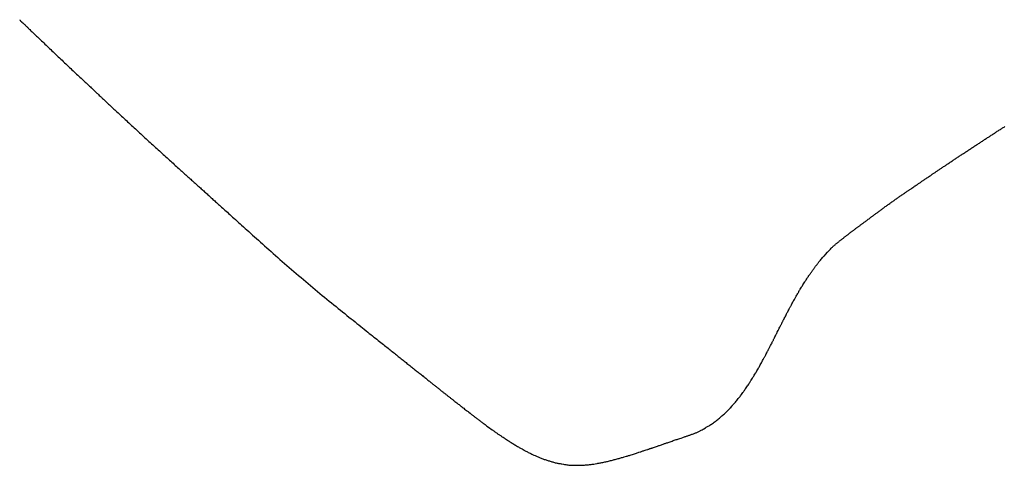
# Model space of a CAD drawing. Header units: millimetres. Extents: x -4577 to 1032787, y -66234 to 201209.
# Tile 95 of 256: x 3761.842 to 3763.532, y -8939.777 to -8939.012. Entities that reach past the tile are written whole.
import ezdxf

# ---------------------------------------------------------------- set-up
doc = ezdxf.new("R2010")
doc.units = ezdxf.units.MM
doc.linetypes.add('510_5_2OG_ELT_1004$0$11-07-22_DS_2OG$0$AUSGEZOGEN', pattern=[0])
doc.layers.add('510_5_2OG_ELT_1004$0$11-07-22_DS_2OG$0$EBENE_1', color=8, linetype='510_5_2OG_ELT_1004$0$11-07-22_DS_2OG$0$AUSGEZOGEN')

# ---------------------------------------------------------------- blocks, each defined once
blk = doc.blocks.new('510_5_2OG_ELT_1004')
at = {"layer": '510_5_2OG_ELT_1004$0$11-07-22_DS_2OG$0$EBENE_1'}
blk.add_lwpolyline([(3761.8413, -8938.9619), (3761.8424, -8938.9629), (3761.8433, -8938.9638), (3761.8447, -8938.9651), (3761.8457, -8938.9661), (3761.8471, -8938.9674), (3761.8486, -8938.9688), (3761.8493, -8938.9695), (3761.8503, -8938.9704), (3761.8514, -8938.9715), (3761.8527, -8938.9728), (3761.8535, -8938.9735), (3761.8543, -8938.9743), (3761.8551, -8938.9751), (3761.8561, -8938.976), (3761.857, -8938.9769), (3761.8581, -8938.9779), (3761.8592, -8938.979), (3761.8604, -8938.9802), (3761.8617, -8938.9814), (3761.863, -8938.9827), (3761.8644, -8938.984), (3761.8659, -8938.9854), (3761.8674, -8938.9868), (3761.8689, -8938.9883), (3761.8705, -8938.9899), (3761.8722, -8938.9914), (3761.8739, -8938.9931), (3761.8757, -8938.9948), (3761.8775, -8938.9965), (3761.8793, -8938.9982), (3761.8812, -8939), (3761.8831, -8939.0018), (3761.885, -8939.0037), (3761.887, -8939.0056), (3761.889, -8939.0075), (3761.891, -8939.0094), (3761.8931, -8939.0114), (3761.8951, -8939.0133), (3761.8972, -8939.0153), (3761.8993, -8939.0173), (3761.9015, -8939.0193), (3761.9036, -8939.0214), (3761.9057, -8939.0234), (3761.9079, -8939.0255), (3761.9101, -8939.0275), (3761.9122, -8939.0295), (3761.9144, -8939.0316), (3761.9165, -8939.0336), (3761.9187, -8939.0357), (3761.9208, -8939.0377), (3761.923, -8939.0397), (3761.9251, -8939.0417), (3761.9272, -8939.0437), (3761.9293, -8939.0457), (3761.9314, -8939.0477), (3761.9335, -8939.0496), (3761.9355, -8939.0515), (3761.9375, -8939.0534), (3761.9395, -8939.0553), (3761.9415, -8939.0571), (3761.9434, -8939.0589), (3761.9453, -8939.0607), (3761.9472, -8939.0625), (3761.949, -8939.0642), (3761.9507, -8939.0658), (3761.9525, -8939.0674), (3761.9541, -8939.069), (3761.9558, -8939.0705), (3761.9574, -8939.072), (3761.9589, -8939.0734), (3761.9603, -8939.0748), (3761.9618, -8939.0761), (3761.9631, -8939.0774), (3761.9644, -8939.0786), (3761.9656, -8939.0797), (3761.9668, -8939.0808), (3761.9678, -8939.0818), (3761.9689, -8939.0828), (3761.9698, -8939.0837), (3761.9707, -8939.0845), (3761.9715, -8939.0853), (3761.973, -8939.0866), (3761.9742, -8939.0878), (3761.9753, -8939.0888), (3761.9769, -8939.0903), (3761.9785, -8939.0918), (3761.9799, -8939.0931), (3761.9813, -8939.0944), (3761.9821, -8939.0951), (3761.983, -8939.096), (3761.9841, -8939.097), (3761.9854, -8939.0983), (3761.9862, -8939.099), (3761.987, -8939.0997), (3761.9878, -8939.1005), (3761.9888, -8939.1014), (3761.9898, -8939.1023), (3761.9908, -8939.1033), (3761.992, -8939.1044), (3761.9932, -8939.1055), (3761.9944, -8939.1067), (3761.9958, -8939.108), (3761.9972, -8939.1093), (3761.9987, -8939.1107), (3762.0002, -8939.1121), (3762.0019, -8939.1136), (3762.0035, -8939.1152), (3762.0052, -8939.1168), (3762.007, -8939.1184), (3762.0088, -8939.1201), (3762.0107, -8939.1219), (3762.0126, -8939.1237), (3762.0146, -8939.1255), (3762.0166, -8939.1274), (3762.0186, -8939.1292), (3762.0207, -8939.1312), (3762.0228, -8939.1331), (3762.0249, -8939.1351), (3762.0271, -8939.1371), (3762.0292, -8939.1391), (3762.0315, -8939.1412), (3762.0337, -8939.1433), (3762.0359, -8939.1453), (3762.0382, -8939.1474), (3762.0405, -8939.1495), (3762.0428, -8939.1516), (3762.0451, -8939.1538), (3762.0474, -8939.1559), (3762.0497, -8939.158), (3762.052, -8939.1601), (3762.0543, -8939.1622), (3762.0566, -8939.1644), (3762.0589, -8939.1665), (3762.0612, -8939.1686), (3762.0635, -8939.1707), (3762.0658, -8939.1728), (3762.0681, -8939.1749), (3762.0704, -8939.1769), (3762.0727, -8939.179), (3762.0749, -8939.1811), (3762.0772, -8939.1831), (3762.0794, -8939.1852), (3762.0816, -8939.1872), (3762.0839, -8939.1892), (3762.0861, -8939.1912), (3762.0882, -8939.1932), (3762.0904, -8939.1951), (3762.0926, -8939.1971), (3762.0947, -8939.199), (3762.0968, -8939.2009), (3762.0989, -8939.2028), (3762.101, -8939.2047), (3762.103, -8939.2065), (3762.1051, -8939.2084), (3762.1071, -8939.2102), (3762.109, -8939.212), (3762.111, -8939.2137), (3762.1129, -8939.2155), (3762.1148, -8939.2172), (3762.1166, -8939.2188), (3762.1185, -8939.2205), (3762.1203, -8939.2221), (3762.1221, -8939.2237), (3762.1238, -8939.2253), (3762.1255, -8939.2269), (3762.1272, -8939.2284), (3762.1289, -8939.2299), (3762.1306, -8939.2314), (3762.1322, -8939.2329), (3762.1338, -8939.2343), (3762.1354, -8939.2358), (3762.137, -8939.2372), (3762.1385, -8939.2386), (3762.1401, -8939.24), (3762.1416, -8939.2414), (3762.1431, -8939.2427), (3762.1446, -8939.2441), (3762.1461, -8939.2454), (3762.1476, -8939.2468), (3762.1491, -8939.2481), (3762.1505, -8939.2494), (3762.152, -8939.2507), (3762.1534, -8939.252), (3762.1548, -8939.2533), (3762.1563, -8939.2546), (3762.1577, -8939.2559), (3762.1591, -8939.2572), (3762.1606, -8939.2585), (3762.162, -8939.2598), (3762.1634, -8939.261), (3762.1648, -8939.2623), (3762.1663, -8939.2636), (3762.1677, -8939.2649), (3762.1691, -8939.2662), (3762.1706, -8939.2676), (3762.1721, -8939.2689), (3762.1736, -8939.2703), (3762.1751, -8939.2716), (3762.1767, -8939.273), (3762.1782, -8939.2745), (3762.1799, -8939.2759), (3762.1815, -8939.2774), (3762.1832, -8939.2789), (3762.1849, -8939.2805), (3762.1867, -8939.282), (3762.1885, -8939.2837), (3762.1903, -8939.2854), (3762.1922, -8939.2871), (3762.1942, -8939.2888), (3762.1962, -8939.2907), (3762.1983, -8939.2925), (3762.2004, -8939.2945), (3762.2026, -8939.2965), (3762.2049, -8939.2985), (3762.2072, -8939.3006), (3762.2097, -8939.3028), (3762.2122, -8939.3051), (3762.2147, -8939.3074), (3762.2174, -8939.3098), (3762.2201, -8939.3122), (3762.2229, -8939.3148), (3762.2258, -8939.3174), (3762.2288, -8939.3201), (3762.2319, -8939.3228), (3762.235, -8939.3257), (3762.2382, -8939.3285), (3762.2414, -8939.3315), (3762.2448, -8939.3344), (3762.2482, -8939.3375), (3762.2516, -8939.3406), (3762.2551, -8939.3437), (3762.2587, -8939.3469), (3762.2623, -8939.3501), (3762.2659, -8939.3533), (3762.2696, -8939.3566), (3762.2734, -8939.3599), (3762.2771, -8939.3633), (3762.281, -8939.3666), (3762.2848, -8939.37), (3762.2887, -8939.3734), (3762.2926, -8939.3768), (3762.2966, -8939.3803), (3762.3006, -8939.3837), (3762.3046, -8939.3872), (3762.3086, -8939.3907), (3762.3126, -8939.3941), (3762.3167, -8939.3976), (3762.3207, -8939.4011), (3762.3248, -8939.4045), (3762.3289, -8939.408), (3762.3329, -8939.4114), (3762.337, -8939.4149), (3762.3411, -8939.4183), (3762.3452, -8939.4217), (3762.3493, -8939.4251), (3762.3533, -8939.4285), (3762.3574, -8939.4318), (3762.3614, -8939.4351), (3762.3654, -8939.4384), (3762.3694, -8939.4417), (3762.3733, -8939.4449), (3762.3772, -8939.4481), (3762.3811, -8939.4513), (3762.385, -8939.4544), (3762.3888, -8939.4575), (3762.3926, -8939.4606), (3762.3963, -8939.4636), (3762.4, -8939.4665), (3762.4036, -8939.4695), (3762.4072, -8939.4723), (3762.4107, -8939.4752), (3762.4142, -8939.4779), (3762.4176, -8939.4807), (3762.4209, -8939.4833), (3762.4242, -8939.4859), (3762.4274, -8939.4885), (3762.4305, -8939.491), (3762.4335, -8939.4934), (3762.4365, -8939.4957), (3762.4394, -8939.498), (3762.4421, -8939.5003), (3762.4449, -8939.5024), (3762.4475, -8939.5045), (3762.45, -8939.5066), (3762.4525, -8939.5086), (3762.455, -8939.5105), (3762.4573, -8939.5124), (3762.4596, -8939.5142), (3762.4619, -8939.516), (3762.464, -8939.5177), (3762.4662, -8939.5194), (3762.4682, -8939.5211), (3762.4703, -8939.5227), (3762.4723, -8939.5243), (3762.4742, -8939.5258), (3762.4761, -8939.5274), (3762.478, -8939.5288), (3762.4798, -8939.5303), (3762.4816, -8939.5317), (3762.4834, -8939.5332), (3762.4851, -8939.5345), (3762.4869, -8939.5359), (3762.4886, -8939.5373), (3762.4902, -8939.5386), (3762.4919, -8939.54), (3762.4936, -8939.5413), (3762.4952, -8939.5426), (3762.4969, -8939.5439), (3762.4985, -8939.5452), (3762.5002, -8939.5466), (3762.5018, -8939.5479), (3762.5035, -8939.5492), (3762.5051, -8939.5505), (3762.5067, -8939.5518), (3762.5084, -8939.5531), (3762.51, -8939.5544), (3762.5116, -8939.5557), (3762.5132, -8939.557), (3762.5149, -8939.5583), (3762.5165, -8939.5595), (3762.518, -8939.5608), (3762.5196, -8939.5621), (3762.5212, -8939.5633), (3762.5228, -8939.5646), (3762.5243, -8939.5658), (3762.5258, -8939.567), (3762.5273, -8939.5682), (3762.5288, -8939.5694), (3762.5303, -8939.5706), (3762.5318, -8939.5718), (3762.5333, -8939.5729), (3762.5347, -8939.5741), (3762.5361, -8939.5752), (3762.5375, -8939.5763), (3762.5389, -8939.5774), (3762.5402, -8939.5785), (3762.5415, -8939.5796), (3762.5428, -8939.5806), (3762.5441, -8939.5816), (3762.5454, -8939.5826), (3762.5466, -8939.5836), (3762.5478, -8939.5846), (3762.549, -8939.5855), (3762.5502, -8939.5864), (3762.5513, -8939.5873), (3762.5524, -8939.5882), (3762.5535, -8939.5891), (3762.5546, -8939.59), (3762.5557, -8939.5908), (3762.5567, -8939.5917), (3762.5578, -8939.5925), (3762.5588, -8939.5933), (3762.5598, -8939.5941), (3762.5608, -8939.5949), (3762.5618, -8939.5957), (3762.5627, -8939.5964), (3762.5637, -8939.5972), (3762.5646, -8939.5979), (3762.5656, -8939.5987), (3762.5665, -8939.5994), (3762.5674, -8939.6002), (3762.5683, -8939.6009), (3762.5692, -8939.6016), (3762.5701, -8939.6023), (3762.571, -8939.603), (3762.5719, -8939.6037), (3762.5728, -8939.6044), (3762.5737, -8939.6052), (3762.5746, -8939.6059), (3762.5755, -8939.6066), (3762.5764, -8939.6073), (3762.5773, -8939.608), (3762.5782, -8939.6087), (3762.5791, -8939.6094), (3762.5799, -8939.61), (3762.5808, -8939.6107), (3762.5817, -8939.6114), (3762.5826, -8939.6121), (3762.5834, -8939.6128), (3762.5843, -8939.6134), (3762.5851, -8939.6141), (3762.5859, -8939.6147), (3762.5868, -8939.6154), (3762.5876, -8939.616), (3762.5892, -8939.6173), (3762.5907, -8939.6185), (3762.5922, -8939.6196), (3762.5936, -8939.6207), (3762.5949, -8939.6217), (3762.5962, -8939.6227), (3762.5973, -8939.6236), (3762.5984, -8939.6245), (3762.5994, -8939.6252), (3762.6003, -8939.6259), (3762.6018, -8939.6271), (3762.6031, -8939.6281), (3762.6042, -8939.6289), (3762.6058, -8939.6302), (3762.6073, -8939.6314), (3762.6088, -8939.6325), (3762.6096, -8939.6332), (3762.6105, -8939.6339), (3762.6116, -8939.6347), (3762.6128, -8939.6357), (3762.615, -8939.6374), (3762.6158, -8939.638), (3762.6167, -8939.6387), (3762.6175, -8939.6394), (3762.6185, -8939.6401), (3762.6194, -8939.6408), (3762.6204, -8939.6416), (3762.6214, -8939.6424), (3762.6225, -8939.6432), (3762.6235, -8939.644), (3762.6246, -8939.6448), (3762.6257, -8939.6456), (3762.6268, -8939.6465), (3762.6279, -8939.6473), (3762.629, -8939.6481), (3762.6301, -8939.649), (3762.6312, -8939.6498), (3762.6323, -8939.6506), (3762.6334, -8939.6514), (3762.6344, -8939.6522), (3762.6355, -8939.653), (3762.6365, -8939.6537), (3762.6374, -8939.6544), (3762.6384, -8939.6551), (3762.6392, -8939.6557), (3762.6409, -8939.6569), (3762.6422, -8939.6579), (3762.6434, -8939.6588), (3762.6453, -8939.6602), (3762.6488, -8939.6628), (3762.6498, -8939.6635), (3762.651, -8939.6644), (3762.6532, -8939.666), (3762.6541, -8939.6666), (3762.6549, -8939.6672), (3762.6558, -8939.6678), (3762.6567, -8939.6685), (3762.6576, -8939.6692), (3762.6586, -8939.6698), (3762.6596, -8939.6705), (3762.6605, -8939.6712), (3762.6615, -8939.6719), (3762.6625, -8939.6726), (3762.6635, -8939.6733), (3762.6645, -8939.6739), (3762.6655, -8939.6746), (3762.6665, -8939.6753), (3762.6675, -8939.6759), (3762.6684, -8939.6765), (3762.6693, -8939.6771), (3762.6702, -8939.6777), (3762.6719, -8939.6788), (3762.6734, -8939.6798), (3762.6747, -8939.6806), (3762.6757, -8939.6813), (3762.6779, -8939.6827), (3762.6809, -8939.6847), (3762.6824, -8939.6856), (3762.6834, -8939.6863), (3762.6845, -8939.687), (3762.6858, -8939.6878), (3762.6872, -8939.6887), (3762.6886, -8939.6896), (3762.6902, -8939.6906), (3762.6918, -8939.6915), (3762.6933, -8939.6925), (3762.6949, -8939.6934), (3762.6965, -8939.6943), (3762.698, -8939.6952), (3762.6994, -8939.696), (3762.7007, -8939.6967), (3762.7018, -8939.6973), (3762.7043, -8939.6987), (3762.7079, -8939.7007), (3762.7088, -8939.7012), (3762.7099, -8939.7018), (3762.711, -8939.7024), (3762.7123, -8939.7031), (3762.7137, -8939.7039), (3762.7151, -8939.7046), (3762.7166, -8939.7054), (3762.7181, -8939.7061), (3762.7196, -8939.7068), (3762.721, -8939.7075), (3762.7224, -8939.7081), (3762.7237, -8939.7087), (3762.7248, -8939.7092), (3762.7267, -8939.71), (3762.7278, -8939.7105), (3762.7306, -8939.7118), (3762.7322, -8939.7125), (3762.7332, -8939.7129), (3762.7344, -8939.7134), (3762.7356, -8939.7139), (3762.737, -8939.7145), (3762.7384, -8939.715), (3762.7398, -8939.7156), (3762.7412, -8939.7161), (3762.7426, -8939.7166), (3762.7441, -8939.7171), (3762.7455, -8939.7176), (3762.747, -8939.718), (3762.7484, -8939.7185), (3762.7498, -8939.7189), (3762.7513, -8939.7194), (3762.7528, -8939.7198), (3762.7542, -8939.7203), (3762.7557, -8939.7207), (3762.7571, -8939.7211), (3762.7586, -8939.7215), (3762.76, -8939.7219), (3762.7615, -8939.7223), (3762.763, -8939.7226), (3762.7644, -8939.7229), (3762.7659, -8939.7232), (3762.7672, -8939.7235), (3762.7684, -8939.7237), (3762.7696, -8939.7239), (3762.7714, -8939.7242), (3762.7725, -8939.7244), (3762.7756, -8939.7249), (3762.7773, -8939.7252), (3762.7785, -8939.7254), (3762.7798, -8939.7256), (3762.7813, -8939.7259), (3762.7829, -8939.7261), (3762.7846, -8939.7263), (3762.7863, -8939.7265), (3762.7881, -8939.7266), (3762.7899, -8939.7267), (3762.7916, -8939.7268), (3762.7933, -8939.7268), (3762.795, -8939.7268), (3762.7965, -8939.7268), (3762.7979, -8939.7268), (3762.7991, -8939.7267), (3762.8009, -8939.7267), (3762.8022, -8939.7266), (3762.8051, -8939.7265), (3762.8066, -8939.7265), (3762.8076, -8939.7265), (3762.8088, -8939.7264), (3762.8102, -8939.7264), (3762.8117, -8939.7263), (3762.8133, -8939.7262), (3762.8149, -8939.7261), (3762.8166, -8939.726), (3762.8183, -8939.7258), (3762.82, -8939.7256), (3762.8217, -8939.7254), (3762.8233, -8939.7252), (3762.8248, -8939.725), (3762.8262, -8939.7248), (3762.8274, -8939.7246), (3762.8301, -8939.7241), (3762.8333, -8939.7236), (3762.8343, -8939.7234), (3762.8355, -8939.7232), (3762.8368, -8939.723), (3762.8383, -8939.7227), (3762.8398, -8939.7224), (3762.8415, -8939.7221), (3762.8431, -8939.7218), (3762.8448, -8939.7215), (3762.8464, -8939.7211), (3762.8481, -8939.7207), (3762.8497, -8939.7204), (3762.8513, -8939.72), (3762.853, -8939.7196), (3762.8546, -8939.7192), (3762.8563, -8939.7188), (3762.8579, -8939.7184), (3762.8596, -8939.718), (3762.8612, -8939.7176), (3762.8628, -8939.7171), (3762.8645, -8939.7167), (3762.8661, -8939.7163), (3762.8677, -8939.7159), (3762.8694, -8939.7154), (3762.871, -8939.715), (3762.8725, -8939.7145), (3762.874, -8939.7141), (3762.8754, -8939.7137), (3762.8766, -8939.7133), (3762.8786, -8939.7127), (3762.88, -8939.7123), (3762.8836, -8939.7113), (3762.8846, -8939.711), (3762.8858, -8939.7106), (3762.8871, -8939.7102), (3762.8887, -8939.7097), (3762.8903, -8939.7092), (3762.892, -8939.7087), (3762.8938, -8939.7082), (3762.8956, -8939.7076), (3762.8973, -8939.707), (3762.8991, -8939.7065), (3762.9007, -8939.7059), (3762.9023, -8939.7054), (3762.9038, -8939.7049), (3762.905, -8939.7045), (3762.907, -8939.7039), (3762.9082, -8939.7035), (3762.9119, -8939.7022), (3762.913, -8939.7019), (3762.9142, -8939.7015), (3762.9157, -8939.701), (3762.9174, -8939.7004), (3762.9201, -8939.6995), (3762.921, -8939.6992), (3762.922, -8939.6989), (3762.923, -8939.6986), (3762.924, -8939.6982), (3762.925, -8939.6979), (3762.926, -8939.6976), (3762.927, -8939.6972), (3762.9279, -8939.6969), (3762.9289, -8939.6966), (3762.9299, -8939.6962), (3762.9317, -8939.6956), (3762.9335, -8939.695), (3762.9352, -8939.6944), (3762.9368, -8939.6939), (3762.9382, -8939.6934), (3762.9394, -8939.693), (3762.9405, -8939.6926), (3762.9423, -8939.692), (3762.9438, -8939.6914), (3762.9452, -8939.691), (3762.9465, -8939.6905), (3762.949, -8939.6896), (3762.95, -8939.6893), (3762.9512, -8939.6889), (3762.9525, -8939.6885), (3762.9539, -8939.688), (3762.9554, -8939.6874), (3762.957, -8939.6869), (3762.9587, -8939.6863), (3762.9604, -8939.6857), (3762.9622, -8939.6851), (3762.964, -8939.6845), (3762.9657, -8939.6839), (3762.9674, -8939.6833), (3762.9691, -8939.6828), (3762.9706, -8939.6823), (3762.9721, -8939.6818), (3762.9734, -8939.6813), (3762.9754, -8939.6806), (3762.9774, -8939.68), (3762.9806, -8939.6789), (3762.9818, -8939.6785), (3762.9835, -8939.6779), (3762.9845, -8939.6776), (3762.9856, -8939.6772), (3762.9867, -8939.6768), (3762.9879, -8939.6764), (3762.989, -8939.676), (3762.9902, -8939.6756), (3762.9914, -8939.6752), (3762.9926, -8939.6748), (3762.9938, -8939.6743), (3762.995, -8939.6739), (3762.9961, -8939.6735), (3762.9973, -8939.6731), (3762.9985, -8939.6726), (3762.9997, -8939.6722), (3763.0009, -8939.6718), (3763.002, -8939.6713), (3763.0032, -8939.6709), (3763.0044, -8939.6704), (3763.0055, -8939.6699), (3763.0067, -8939.6694), (3763.0078, -8939.6689), (3763.0089, -8939.6683), (3763.01, -8939.6678), (3763.011, -8939.6672), (3763.012, -8939.6667), (3763.0138, -8939.6657), (3763.0152, -8939.6649), (3763.0163, -8939.6642), (3763.0195, -8939.6624), (3763.0208, -8939.6616), (3763.0218, -8939.661), (3763.0228, -8939.6604), (3763.0241, -8939.6597), (3763.0254, -8939.6588), (3763.0269, -8939.658), (3763.0284, -8939.657), (3763.0299, -8939.656), (3763.0314, -8939.655), (3763.033, -8939.6539), (3763.0345, -8939.6528), (3763.036, -8939.6516), (3763.0375, -8939.6505), (3763.0389, -8939.6493), (3763.0404, -8939.6481), (3763.0419, -8939.6469), (3763.0433, -8939.6457), (3763.0448, -8939.6445), (3763.0462, -8939.6433), (3763.0477, -8939.6421), (3763.0491, -8939.6408), (3763.0505, -8939.6396), (3763.0519, -8939.6383), (3763.0533, -8939.6371), (3763.0546, -8939.6358), (3763.056, -8939.6345), (3763.0572, -8939.6332), (3763.0584, -8939.6319), (3763.0595, -8939.6308), (3763.0605, -8939.6298), (3763.0613, -8939.6289), (3763.0626, -8939.6274), (3763.065, -8939.6249), (3763.0657, -8939.6241), (3763.0665, -8939.6232), (3763.0675, -8939.6221), (3763.0685, -8939.6209), (3763.0697, -8939.6196), (3763.0709, -8939.6182), (3763.0721, -8939.6168), (3763.0733, -8939.6154), (3763.0745, -8939.6139), (3763.0757, -8939.6124), (3763.0768, -8939.611), (3763.0778, -8939.6097), (3763.0787, -8939.6085), (3763.0795, -8939.6074), (3763.0812, -8939.6051), (3763.0837, -8939.6017), (3763.0844, -8939.6007), (3763.0853, -8939.5996), (3763.0862, -8939.5983), (3763.0872, -8939.5969), (3763.0883, -8939.5954), (3763.0894, -8939.5938), (3763.0905, -8939.5922), (3763.0916, -8939.5906), (3763.0926, -8939.589), (3763.0936, -8939.5874), (3763.0946, -8939.586), (3763.0954, -8939.5846), (3763.0962, -8939.5834), (3763.0974, -8939.5815), (3763.098, -8939.5805), (3763.1001, -8939.5772), (3763.1007, -8939.5762), (3763.1015, -8939.575), (3763.1023, -8939.5736), (3763.1032, -8939.5721), (3763.1042, -8939.5705), (3763.1057, -8939.568), (3763.1062, -8939.5671), (3763.1067, -8939.5662), (3763.1077, -8939.5645), (3763.1087, -8939.5628), (3763.1096, -8939.5612), (3763.1105, -8939.5596), (3763.1113, -8939.5582), (3763.112, -8939.557), (3763.1135, -8939.5542), (3763.1154, -8939.5508), (3763.116, -8939.5497), (3763.1167, -8939.5484), (3763.1175, -8939.547), (3763.1184, -8939.5454), (3763.1198, -8939.5428), (3763.1203, -8939.5419), (3763.1207, -8939.541), (3763.1212, -8939.5401), (3763.1217, -8939.5392), (3763.1222, -8939.5383), (3763.1227, -8939.5374), (3763.1236, -8939.5356), (3763.1245, -8939.5339), (3763.1253, -8939.5323), (3763.1261, -8939.5309), (3763.1268, -8939.5296), (3763.1278, -8939.5276), (3763.1282, -8939.5267), (3763.1299, -8939.5234), (3763.1305, -8939.5224), (3763.1311, -8939.5211), (3763.1319, -8939.5197), (3763.1327, -8939.5181), (3763.1336, -8939.5163), (3763.134, -8939.5154), (3763.1345, -8939.5145), (3763.1349, -8939.5136), (3763.1354, -8939.5127), (3763.1359, -8939.5118), (3763.1364, -8939.5108), (3763.1368, -8939.5099), (3763.1373, -8939.509), (3763.1378, -8939.5081), (3763.1387, -8939.5063), (3763.1395, -8939.5046), (3763.1403, -8939.5031), (3763.141, -8939.5017), (3763.1416, -8939.5006), (3763.1426, -8939.4984), (3763.1442, -8939.4952), (3763.1448, -8939.4942), (3763.1454, -8939.4929), (3763.1461, -8939.4914), (3763.147, -8939.4898), (3763.1478, -8939.4881), (3763.1483, -8939.4872), (3763.1488, -8939.4862), (3763.1492, -8939.4853), (3763.1497, -8939.4844), (3763.1502, -8939.4834), (3763.1507, -8939.4825), (3763.1512, -8939.4816), (3763.1516, -8939.4806), (3763.1521, -8939.4797), (3763.153, -8939.4779), (3763.1539, -8939.4763), (3763.1547, -8939.4747), (3763.1554, -8939.4733), (3763.156, -8939.4722), (3763.1571, -8939.47), (3763.1587, -8939.4669), (3763.1593, -8939.4658), (3763.1599, -8939.4646), (3763.1607, -8939.4631), (3763.1615, -8939.4615), (3763.1624, -8939.4598), (3763.1629, -8939.4589), (3763.1633, -8939.458), (3763.1638, -8939.4571), (3763.1643, -8939.4562), (3763.1648, -8939.4552), (3763.1653, -8939.4543), (3763.1658, -8939.4534), (3763.1663, -8939.4525), (3763.1668, -8939.4516), (3763.1677, -8939.4498), (3763.1687, -8939.4482), (3763.1695, -8939.4467), (3763.1702, -8939.4453), (3763.1709, -8939.4442), (3763.172, -8939.4422), (3763.1739, -8939.4387), (3763.1745, -8939.4377), (3763.1752, -8939.4364), (3763.176, -8939.4349), (3763.1769, -8939.4334), (3763.1779, -8939.4317), (3763.1784, -8939.4308), (3763.1789, -8939.4299), (3763.1794, -8939.429), (3763.1799, -8939.4281), (3763.1805, -8939.4272), (3763.181, -8939.4264), (3763.1815, -8939.4255), (3763.1821, -8939.4246), (3763.1831, -8939.4229), (3763.1841, -8939.4213), (3763.185, -8939.4198), (3763.1858, -8939.4185), (3763.1866, -8939.4173), (3763.1879, -8939.4151), (3763.19, -8939.4118), (3763.1906, -8939.4108), (3763.1914, -8939.4096), (3763.1923, -8939.4082), (3763.1933, -8939.4067), (3763.1948, -8939.4043), (3763.1954, -8939.4034), (3763.196, -8939.4026), (3763.1965, -8939.4017), (3763.1971, -8939.4009), (3763.1977, -8939.4001), (3763.1983, -8939.3992), (3763.1989, -8939.3984), (3763.1995, -8939.3975), (3763.2, -8939.3967), (3763.2006, -8939.3959), (3763.2012, -8939.395), (3763.2018, -8939.3942), (3763.2024, -8939.3934), (3763.2031, -8939.3926), (3763.2037, -8939.3917), (3763.2043, -8939.3909), (3763.2049, -8939.3901), (3763.2055, -8939.3893), (3763.2061, -8939.3884), (3763.2067, -8939.3876), (3763.2073, -8939.3868), (3763.2079, -8939.386), (3763.2085, -8939.3851), (3763.2091, -8939.3843), (3763.2098, -8939.3835), (3763.2104, -8939.3827), (3763.211, -8939.3819), (3763.2116, -8939.3811), (3763.2122, -8939.3803), (3763.2129, -8939.3794), (3763.2135, -8939.3786), (3763.2141, -8939.3778), (3763.2148, -8939.377), (3763.2154, -8939.3763), (3763.2161, -8939.3755), (3763.2167, -8939.3747), (3763.218, -8939.3732), (3763.2193, -8939.3717), (3763.2205, -8939.3703), (3763.2216, -8939.3691), (3763.2226, -8939.368), (3763.2235, -8939.367), (3763.2254, -8939.3649), (3763.2288, -8939.3611), (3763.2295, -8939.3603), (3763.2304, -8939.3593), (3763.2315, -8939.3582), (3763.2326, -8939.3569), (3763.2339, -8939.3556), (3763.2352, -8939.3542), (3763.2366, -8939.3528), (3763.2374, -8939.3521), (3763.2381, -8939.3514), (3763.2388, -8939.3507), (3763.2396, -8939.3501), (3763.2403, -8939.3494), (3763.2411, -8939.3487), (3763.2419, -8939.3481), (3763.2426, -8939.3474), (3763.2434, -8939.3468), (3763.2442, -8939.3461), (3763.245, -8939.3455), (3763.2458, -8939.3449), (3763.2465, -8939.3442), (3763.2473, -8939.3436), (3763.2481, -8939.343), (3763.2489, -8939.3423), (3763.2497, -8939.3417), (3763.2505, -8939.3411), (3763.2513, -8939.3404), (3763.2521, -8939.3398), (3763.2529, -8939.3392), (3763.2537, -8939.3386), (3763.2545, -8939.3379), (3763.2553, -8939.3373), (3763.2561, -8939.3367), (3763.2569, -8939.3361), (3763.2577, -8939.3354), (3763.2585, -8939.3348), (3763.2593, -8939.3342), (3763.2601, -8939.3336), (3763.2609, -8939.3329), (3763.2617, -8939.3323), (3763.2625, -8939.3317), (3763.2633, -8939.3311), (3763.2641, -8939.3305), (3763.2649, -8939.3299), (3763.2657, -8939.3293), (3763.2665, -8939.3286), (3763.2673, -8939.328), (3763.2681, -8939.3274), (3763.2689, -8939.3268), (3763.2698, -8939.3262), (3763.2706, -8939.3256), (3763.2714, -8939.325), (3763.2722, -8939.3244), (3763.273, -8939.3237), (3763.2739, -8939.3231), (3763.2747, -8939.3225), (3763.2755, -8939.3219), (3763.2764, -8939.3213), (3763.2772, -8939.3206), (3763.278, -8939.32), (3763.2789, -8939.3194), (3763.2797, -8939.3188), (3763.2806, -8939.3181), (3763.2814, -8939.3175), (3763.2823, -8939.3169), (3763.2831, -8939.3162), (3763.2839, -8939.3156), (3763.2848, -8939.315), (3763.2856, -8939.3143), (3763.2865, -8939.3137), (3763.2873, -8939.3131), (3763.2882, -8939.3124), (3763.2891, -8939.3118), (3763.2899, -8939.3111), (3763.2909, -8939.3104), (3763.2918, -8939.3097), (3763.2928, -8939.309), (3763.2939, -8939.3082), (3763.295, -8939.3073), (3763.2962, -8939.3065), (3763.2974, -8939.3055), (3763.2988, -8939.3045), (3763.3002, -8939.3035), (3763.3025, -8939.3017), (3763.3033, -8939.3011), (3763.3042, -8939.3005), (3763.3051, -8939.2998), (3763.306, -8939.2992), (3763.3069, -8939.2985), (3763.3078, -8939.2978), (3763.3088, -8939.297), (3763.3098, -8939.2963), (3763.3108, -8939.2955), (3763.3119, -8939.2948), (3763.3129, -8939.294), (3763.314, -8939.2932), (3763.3151, -8939.2924), (3763.3162, -8939.2915), (3763.3174, -8939.2907), (3763.3185, -8939.2898), (3763.3197, -8939.289), (3763.3208, -8939.2881), (3763.322, -8939.2873), (3763.3232, -8939.2864), (3763.3244, -8939.2855), (3763.3257, -8939.2846), (3763.3269, -8939.2837), (3763.3281, -8939.2828), (3763.3294, -8939.2819), (3763.3306, -8939.281), (3763.3319, -8939.2801), (3763.3331, -8939.2792), (3763.3344, -8939.2783), (3763.3357, -8939.2774), (3763.3369, -8939.2765), (3763.3382, -8939.2756), (3763.3395, -8939.2746), (3763.3408, -8939.2738), (3763.342, -8939.2729), (3763.3433, -8939.272), (3763.3446, -8939.2711), (3763.3458, -8939.2702), (3763.3471, -8939.2693), (3763.3483, -8939.2684), (3763.3496, -8939.2676), (3763.3508, -8939.2667), (3763.352, -8939.2659), (3763.3532, -8939.265), (3763.3545, -8939.2642), (3763.3556, -8939.2634), (3763.3568, -8939.2626), (3763.358, -8939.2618), (3763.3591, -8939.261), (3763.3603, -8939.2602), (3763.3614, -8939.2595), (3763.3625, -8939.2587), (3763.3636, -8939.258), (3763.3646, -8939.2572), (3763.3657, -8939.2565), (3763.3667, -8939.2558), (3763.3677, -8939.2552), (3763.3687, -8939.2545), (3763.3696, -8939.2539), (3763.3705, -8939.2532), (3763.3714, -8939.2526), (3763.3723, -8939.252), (3763.3739, -8939.2509), (3763.3755, -8939.2499), (3763.377, -8939.2489), (3763.3784, -8939.2479), (3763.3797, -8939.247), (3763.3809, -8939.2462), (3763.3821, -8939.2454), (3763.3832, -8939.2446), (3763.3843, -8939.2439), (3763.3853, -8939.2432), (3763.3863, -8939.2425), (3763.3873, -8939.2419), (3763.3883, -8939.2412), (3763.3892, -8939.2406), (3763.3902, -8939.2399), (3763.3911, -8939.2393), (3763.3921, -8939.2386), (3763.393, -8939.238), (3763.394, -8939.2373), (3763.3951, -8939.2366), (3763.3961, -8939.2359), (3763.3973, -8939.2351), (3763.3984, -8939.2343), (3763.3997, -8939.2335), (3763.401, -8939.2326), (3763.4023, -8939.2316), (3763.4038, -8939.2307), (3763.4062, -8939.2291), (3763.407, -8939.2285), (3763.4078, -8939.2279), (3763.4087, -8939.2273), (3763.4096, -8939.2267), (3763.4106, -8939.2261), (3763.4115, -8939.2254), (3763.4125, -8939.2247), (3763.4135, -8939.2241), (3763.4146, -8939.2234), (3763.4156, -8939.2227), (3763.4167, -8939.2219), (3763.4178, -8939.2212), (3763.4189, -8939.2204), (3763.42, -8939.2197), (3763.4211, -8939.2189), (3763.4223, -8939.2181), (3763.4234, -8939.2174), (3763.4246, -8939.2166), (3763.4258, -8939.2157), (3763.427, -8939.2149), (3763.4282, -8939.2141), (3763.4295, -8939.2133), (3763.4307, -8939.2125), (3763.4319, -8939.2116), (3763.4332, -8939.2108), (3763.4344, -8939.2099), (3763.4357, -8939.2091), (3763.437, -8939.2082), (3763.4382, -8939.2074), (3763.4395, -8939.2065), (3763.4408, -8939.2057), (3763.4421, -8939.2048), (3763.4434, -8939.204), (3763.4446, -8939.2031), (3763.4459, -8939.2023), (3763.4472, -8939.2014), (3763.4485, -8939.2006), (3763.4498, -8939.1997), (3763.451, -8939.1989), (3763.4523, -8939.198), (3763.4536, -8939.1972), (3763.4549, -8939.1963), (3763.4562, -8939.1955), (3763.4575, -8939.1946), (3763.4587, -8939.1938), (3763.46, -8939.193), (3763.4613, -8939.1921), (3763.4626, -8939.1913), (3763.4639, -8939.1904), (3763.4652, -8939.1896), (3763.4665, -8939.1887), (3763.4677, -8939.1879), (3763.469, -8939.1871), (3763.4703, -8939.1862), (3763.4716, -8939.1854), (3763.4729, -8939.1845), (3763.4742, -8939.1837), (3763.4755, -8939.1828), (3763.4767, -8939.182), (3763.478, -8939.1812), (3763.4793, -8939.1803), (3763.4806, -8939.1795), (3763.4819, -8939.1786), (3763.4832, -8939.1778), (3763.4845, -8939.1769), (3763.4857, -8939.1761), (3763.487, -8939.1753), (3763.4883, -8939.1744), (3763.4896, -8939.1736), (3763.4909, -8939.1727), (3763.4922, -8939.1719), (3763.4935, -8939.1711), (3763.4948, -8939.1702), (3763.496, -8939.1694), (3763.4973, -8939.1685), (3763.4986, -8939.1677), (3763.4999, -8939.1669), (3763.5012, -8939.166), (3763.5025, -8939.1652), (3763.5038, -8939.1643), (3763.5051, -8939.1635), (3763.5063, -8939.1627), (3763.5076, -8939.1618), (3763.5089, -8939.161), (3763.5102, -8939.1602), (3763.5115, -8939.1593), (3763.5128, -8939.1585), (3763.5141, -8939.1576), (3763.5154, -8939.1568), (3763.5167, -8939.156), (3763.518, -8939.1551), (3763.5193, -8939.1543), (3763.5205, -8939.1535), (3763.5218, -8939.1526), (3763.5231, -8939.1518), (3763.5244, -8939.151), (3763.5257, -8939.1502), (3763.527, -8939.1494), (3763.5283, -8939.1485), (3763.5295, -8939.1477), (3763.5308, -8939.1469), (3763.532, -8939.1461), (3763.5333, -8939.1453)], dxfattribs=at)

msp = doc.modelspace()

# ---------------------------------------------------------------- block references
msp.add_blockref('510_5_2OG_ELT_1004', (0, -0.0503))

doc.saveas('drawing.dxf')
